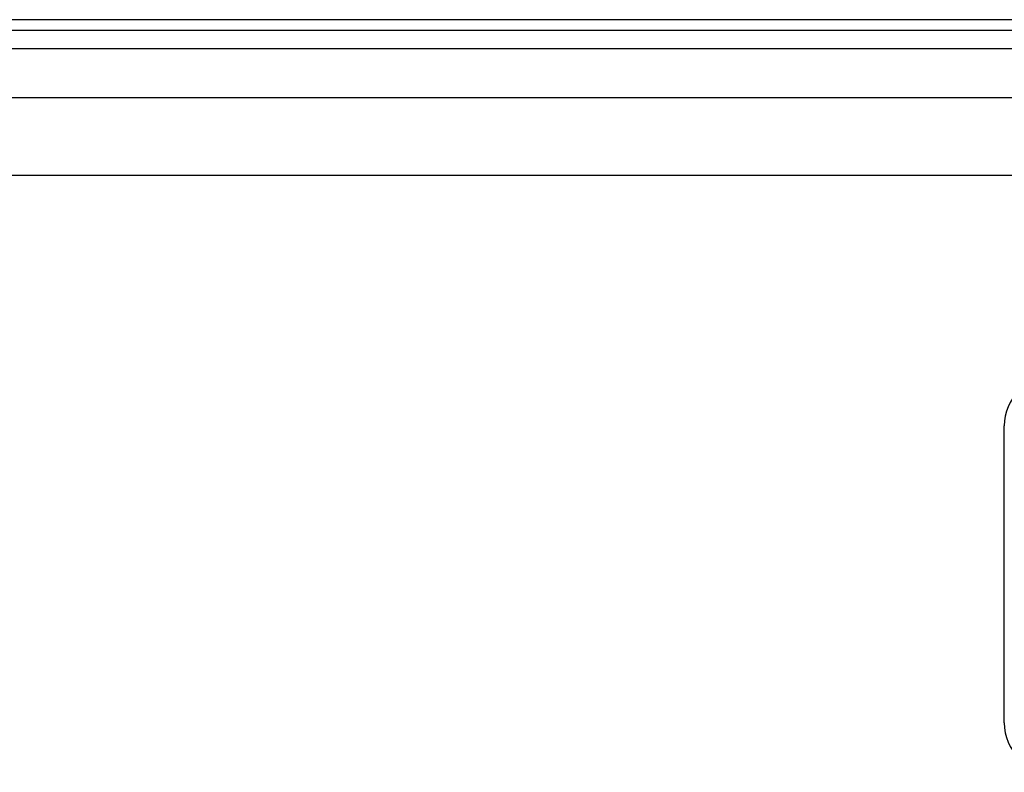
# Model space of a CAD drawing. Header units: inches. Extents: x 2 to 128, y 2 to 83.
# Tile 52 of 100: x 23.99 to 30.51, y 58.65 to 63.64. Entities that reach past the tile are written whole.
import ezdxf

# ---------------------------------------------------------------- set-up
doc = ezdxf.new("R2010")
doc.units = ezdxf.units.IN
doc.header["$LTSCALE"] = 7.686019
doc.header["$MEASUREMENT"] = 0
doc.layers.add('Visible Edges(ANSI)', color=7, linetype='Continuous', lineweight=25)
doc.layers.add('Visible Tangent Edges(ANSI)', color=7, linetype='Continuous', lineweight=25)

msp = doc.modelspace()

# ---------------------------------------------------------------- linework, layer by layer
at = {"layer": 'Visible Edges(ANSI)'}
for p, q in [((37.5193, 63.6352), (6.5673, 63.6352)), ((6.5673, 63.5657), (37.5193, 63.5657)), ((7.5246, 63.1194), (36.5353, 63.1194)), ((36.5353, 62.6036), (7.5246, 62.6036)), ((30.5052, 58.9804), (30.5052, 60.9456))]:
    msp.add_line(p, q, dxfattribs=at)
for centre, start, end in [((30.8327, 60.9456), 90, 180), ((30.8327, 58.9804), 180, 270)]:
    msp.add_arc(centre, 0.3275, start, end, dxfattribs=at)
at = {"layer": 'Visible Tangent Edges(ANSI)'}
msp.add_line((6.5673, 63.4439), (37.5193, 63.4439), dxfattribs=at)

doc.saveas('drawing.dxf')
